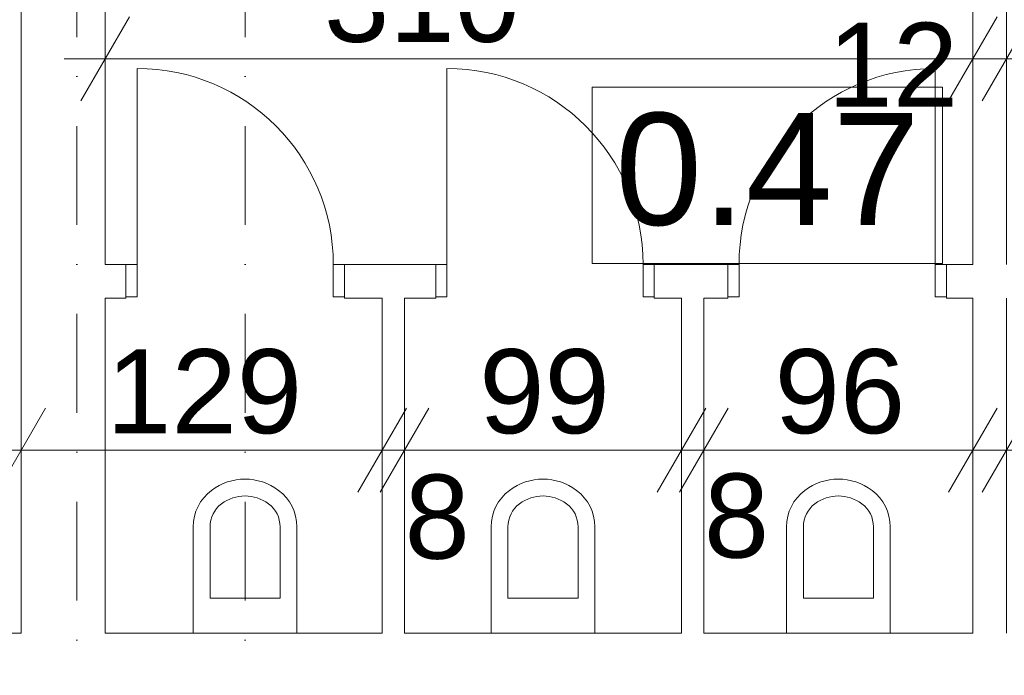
# Model space of a CAD drawing. Extents: x -283435 to 14216, y -77540 to 30522.
# Tile 115 of 177: x -110408 to -106893, y -28557 to -26217. Entities that reach past the tile are written whole.
import ezdxf

# ---------------------------------------------------------------- set-up
doc = ezdxf.new("R2010")
doc.units = 0
doc.header["$MEASUREMENT"] = 0
doc.linetypes.add('Kropki i Kreski', pattern=[670.277762, 352.777767, -176.388884, 0, -141.111112])
for name, color, linetype in [('Drzwi ArchiCAD', 7, 'Continuous'), ('SANITARNE', 7, 'Continuous'), ('WYMIARY', 7, 'Continuous'), ('ŚCIANY', 7, 'Continuous')]:
    doc.layers.add(name, color=color, linetype=linetype)
for name, color, linetype, lineweight in [('Drzwi ArchiCAD_Nr_Pióra__3', 3, 'Continuous', 18), ('Drzwi ArchiCAD_Nr_Pióra__7', 7, 'Continuous', 18), ('OPISY_Nr_Pióra__65', 65, 'Continuous', 18), ('OPISY_Nr_Pióra__86', 86, 'Continuous', 18), ('OSIE_Nr_Pióra__7', 7, 'Continuous', 18), ('SANITARNE_Nr_Pióra__6', 6, 'Continuous', 9), ('WYMIARY_Nr_Pióra__4', 4, 'Continuous', 18), ('WYMIARY_Nr_Pióra__5', 5, 'Continuous', 18), ('ŚCIANY_Nr_Pióra__7', 7, 'Continuous', 18)]:
    doc.layers.add(name, color=color, linetype=linetype, lineweight=lineweight)
doc.styles.add('GENERATED_STYLE_1', font='arial.ttf')
doc.styles.add('GENERATED_STYLE_2', font='txt')
doc.dimstyles.new('GENERATED_STYLE__2', dxfattribs={"dimtxt": 300, "dimasz": 228, "dimexe": 0.18, "dimexo": 0, "dimgap": 0.09, "dimtad": 1, "dimtih": 1, "dimtoh": 1, "dimdec": 0, "dimlfac": 0.1, "dimzin": 0, "dimdsep": 46, "dimtxsty": 'GENERATED_STYLE_2', "dimblk": 'ARROWHEAD_2', "dimblk1": 'ARROWHEAD_2', "dimblk2": 'ARROWHEAD_2', "dimcen": 0.09, "dimclrd": 256, "dimclre": 256, "dimclrt": 256, "dimazin": 0, "dimtfac": 1, "dimtdec": 4, "dimtmove": 0, "dimatfit": 3, "dimfxl": 1, "dimtolj": 1, "dimtzin": 0, "dimarcsym": 0})
doc.dimstyles.new('GENERATED_STYLE__3', dxfattribs={"dimtxt": 300, "dimasz": 228, "dimexe": 0.18, "dimexo": 0, "dimgap": 0.09, "dimtad": 1, "dimtih": 1, "dimtoh": 1, "dimdec": 0, "dimlfac": 0.1, "dimzin": 0, "dimdsep": 46, "dimtxsty": 'GENERATED_STYLE_2', "dimblk": 'ARROWHEAD_2', "dimblk1": 'ARROWHEAD_2', "dimblk2": 'ARROWHEAD_2', "dimcen": 0.09, "dimclrd": 256, "dimclre": 256, "dimclrt": 256, "dimazin": 0, "dimtfac": 1, "dimtdec": 4, "dimtmove": 2, "dimatfit": 3, "dimfxl": 1, "dimtolj": 1, "dimtzin": 0, "dimarcsym": 0})

# ---------------------------------------------------------------- blocks, each defined once
blk = doc.blocks.new('Ściana_64', base_point=(-110102.2, -28407))
at = {"layer": 'ŚCIANY_Nr_Pióra__7', "linetype": 'Continuous'}
for p, q in [((-110402.2, -23249.9), (-110402.2, -25410.9)), ((-110102.2, -24519.7), (-110102.2, -23249.9)), ((-110102.2, -25987.3), (-110102.2, -24759.7)), ((-110402.2, -25570.9), (-110402.2, -28407)), ((-110102.2, -27091.4), (-110102.2, -26107.3)), ((-110102.2, -28407), (-110102.2, -27211.4))]:
    blk.add_line(p, q, dxfattribs=at)
blk = doc.blocks.new('Ściana_303', base_point=(-106885.6, -24984.6))
at = {"layer": 'ŚCIANY_Nr_Pióra__7', "linetype": 'Continuous'}
for p, q in [((-107005.6, -24984.6), (-107005.6, -25987.3)), ((-106885.6, -27091.4), (-106885.6, -25104.6)), ((-107005.6, -26107.3), (-107005.6, -27091.4)), ((-107005.6, -27211.4), (-107005.6, -28407)), ((-106885.6, -28407), (-106885.6, -27211.4))]:
    blk.add_line(p, q, dxfattribs=at)
blk = doc.blocks.new('D1 Drzwi proste 12_109')
at = {"layer": 'Drzwi ArchiCAD_Nr_Pióra__3', "linetype": 'Continuous'}
for p, q in [((350, 0), (350, 700)), ((-350, 0), (-390, 0)), ((-390, 0), (-390, -115)), ((-350, -115), (-350, 0)), ((390, 0), (350, 0)), ((350, 0), (350, -115)), ((390, -115), (390, 0)), ((-390, -115), (-350, -115)), ((350, -115), (390, -115))]:
    blk.add_line(p, q, dxfattribs=at)
blk.add_arc((350, 0), 700, 90, 180, dxfattribs=at)
at = {"layer": 'Drzwi ArchiCAD_Nr_Pióra__7', "linetype": 'Continuous'}
for p, q in [((-390, 0), (-390, -115)), ((390, 0), (390, -115))]:
    blk.add_line(p, q, dxfattribs=at)
blk = doc.blocks.new('D1 Drzwi proste 12_105')
at = {"layer": 'Drzwi ArchiCAD_Nr_Pióra__3', "linetype": 'Continuous'}
for p, q in [((350, 0), (350, 700)), ((-350, 0), (-390, 0)), ((-390, 0), (-390, -115)), ((-350, -115), (-350, 0)), ((390, 0), (350, 0)), ((350, 0), (350, -115)), ((390, -115), (390, 0)), ((-390, -115), (-350, -115)), ((350, -115), (390, -115))]:
    blk.add_line(p, q, dxfattribs=at)
blk.add_arc((350, 0), 700, 90, 180, dxfattribs=at)
at = {"layer": 'Drzwi ArchiCAD_Nr_Pióra__7', "linetype": 'Continuous'}
for p, q in [((-390, 0), (-390, -115)), ((390, 0), (390, -115))]:
    blk.add_line(p, q, dxfattribs=at)
blk = doc.blocks.new('Ściana_306', base_point=(-110102.2, -27091.4))
at = {"layer": 'ŚCIANY_Nr_Pióra__7', "linetype": 'Continuous'}
for p, q in [((-110028.2, -27091.4), (-110102.2, -27091.4)), ((-110028.2, -27091.4), (-110028.2, -27206.4)), ((-109248.2, -27091.4), (-109248.2, -27206.4)), ((-108922.6, -27091.4), (-109248.2, -27091.4)), ((-108922.6, -27091.4), (-108922.6, -27206.4)), ((-108142.6, -27091.4), (-108142.6, -27206.4)), ((-107880.3, -27091.4), (-108142.6, -27091.4)), ((-107880.3, -27091.4), (-107880.3, -27206.4)), ((-107100.3, -27091.4), (-107100.3, -27206.4)), ((-107005.6, -27091.4), (-107100.3, -27091.4)), ((-110102.2, -27211.4), (-110028.2, -27211.4)), ((-110028.2, -27206.4), (-110028.2, -27211.4)), ((-109248.2, -27206.4), (-109248.2, -27211.4)), ((-109248.2, -27211.4), (-109114, -27211.4)), ((-109034, -27211.4), (-108922.6, -27211.4)), ((-108922.6, -27206.4), (-108922.6, -27211.4)), ((-108142.6, -27206.4), (-108142.6, -27211.4)), ((-108142.6, -27211.4), (-108045.7, -27211.4)), ((-107965.7, -27211.4), (-107880.3, -27211.4)), ((-107880.3, -27206.4), (-107880.3, -27211.4)), ((-107100.3, -27206.4), (-107100.3, -27211.4)), ((-107100.3, -27211.4), (-107005.6, -27211.4))]:
    blk.add_line(p, q, dxfattribs=at)
at = {"layer": 'Drzwi ArchiCAD', "linetype": 'Continuous', "xscale": -1}
for p in [(-109638.2, -27091.4), (-108532.6, -27091.4)]:
    blk.add_blockref('D1 Drzwi proste 12_109', p, dxfattribs=at)
at = {"layer": 'Drzwi ArchiCAD', "linetype": 'Continuous'}
blk.add_blockref('D1 Drzwi proste 12_105', (-107490.3, -27091.4), dxfattribs=at)
blk = doc.blocks.new('Ściana_307', base_point=(-109034, -27091.4))
at = {"layer": 'ŚCIANY_Nr_Pióra__7', "linetype": 'Continuous'}
for p, q in [((-109114, -27211.4), (-109114, -28407)), ((-109034, -28407), (-109034, -27211.4))]:
    blk.add_line(p, q, dxfattribs=at)
blk = doc.blocks.new('Ściana_69', base_point=(-107965.7, -27091.4))
at = {"layer": 'ŚCIANY_Nr_Pióra__7', "linetype": 'Continuous'}
for p, q in [((-108045.7, -27211.4), (-108045.7, -28407)), ((-107965.7, -28407), (-107965.7, -27211.4))]:
    blk.add_line(p, q, dxfattribs=at)
blk = doc.blocks.new('Ściana_63', base_point=(-103514.3, -28407))
at = {"layer": 'ŚCIANY_Nr_Pióra__7', "linetype": 'Continuous'}
for p, q in [((-110402.2, -28407), (-112768.9, -28407)), ((-109114, -28407), (-110102.2, -28407)), ((-108045.7, -28407), (-109034, -28407)), ((-107005.6, -28407), (-107965.7, -28407))]:
    blk.add_line(p, q, dxfattribs=at)
blk = doc.blocks.new('WC 12_3')
at = {"layer": 'SANITARNE_Nr_Pióra__6', "linetype": 'Continuous'}
for p, q in [((0, 170), (0, 550)), ((370, 550), (0, 550)), ((370, 170), (370, 550)), ((60, 425), (60, 170)), ((310, 425), (60, 425)), ((310, 170), (310, 425))]:
    blk.add_line(p, q, dxfattribs=at)
for centre, radius, start, end in [((162.5, 170), 162.5, 180, 233.1301), ((162.5, 170), 102.5, 180, 233.1301), ((207.5, 170), 102.5, 306.8699, 0), ((207.5, 170), 162.5, 306.8699, 0), ((185, 200), 140, 233.1301, 306.8699), ((185, 200), 200, 233.1301, 306.866)]:
    blk.add_arc(centre, radius, start, end, dxfattribs=at)
blk = doc.blocks.new('*D1419')
at = {"layer": 'WYMIARY_Nr_Pióra__4', "linetype": 'Continuous', "transparency": 16777216}
for p, q in [((-110402.2, -27978.3), (-110402.2, -27528.3)), ((-109114, -27978.3), (-109114, -27528.3)), ((-110315.6, -27603.3), (-110488.8, -27903.3)), ((-109200.6, -27903.3), (-109027.4, -27603.3)), ((-108947.4, -27603.3), (-109120.6, -27903.3)), ((-110548.9, -27753.3), (-110402.2, -27753.3)), ((-110402.2, -27753.3), (-109114, -27753.3))]:
    blk.add_line(p, q, dxfattribs=at)
at = {"layer": 'WYMIARY_Nr_Pióra__5', "transparency": 16777216, "insert": (-110098.7, -27393.3), "char_height": 300, "attachment_point": 1, "style": 'GENERATED_STYLE_1'}
blk.add_mtext('{129}', dxfattribs=at)
blk = doc.blocks.new('ARROWHEAD_2')
at = {"linetype": 'Continuous'}
for p, q in [((-0.378, -0.655), (0.378, 0.655)), ((0, 0), (-1, 0))]:
    blk.add_line(p, q, dxfattribs=at)
blk = doc.blocks.new('*D1420')
at = {"layer": 'WYMIARY_Nr_Pióra__4', "linetype": 'Continuous', "transparency": 16777216}
for p, q in [((-109114, -27978.3), (-109114, -27528.3)), ((-109034, -27978.3), (-109034, -27528.3)), ((-109200.6, -27903.3), (-109027.4, -27603.3)), ((-108947.4, -27603.3), (-109120.6, -27903.3)), ((-109114, -27753.3), (-109034, -27753.3))]:
    blk.add_line(p, q, dxfattribs=at)
at = {"layer": 'WYMIARY_Nr_Pióra__5', "transparency": 16777216, "insert": (-109034, -27840.8), "char_height": 300, "attachment_point": 1, "style": 'GENERATED_STYLE_1'}
blk.add_mtext('{8}', dxfattribs=at)
blk = doc.blocks.new('*D1421')
at = {"layer": 'WYMIARY_Nr_Pióra__4', "linetype": 'Continuous', "transparency": 16777216}
for p, q in [((-109034, -27978.3), (-109034, -27528.3)), ((-108045.7, -27978.3), (-108045.7, -27528.3)), ((-109200.6, -27903.3), (-109027.4, -27603.3)), ((-108947.4, -27603.3), (-109120.6, -27903.3)), ((-108132.3, -27903.3), (-107959.1, -27603.3)), ((-107879.1, -27603.3), (-108052.3, -27903.3)), ((-109034, -27753.3), (-108045.7, -27753.3))]:
    blk.add_line(p, q, dxfattribs=at)
at = {"layer": 'WYMIARY_Nr_Pióra__5', "transparency": 16777216, "char_height": 300, "attachment_point": 1, "style": 'GENERATED_STYLE_1'}
for s, insert in [('{99}', (-108767.5, -27393.3)), ('{8}', (-109034, -27840.8))]:
    blk.add_mtext(s, dxfattribs=dict(at, insert=insert))
blk = doc.blocks.new('*D1422')
at = {"layer": 'WYMIARY_Nr_Pióra__4', "linetype": 'Continuous', "transparency": 16777216}
for p, q in [((-108045.7, -27978.3), (-108045.7, -27528.3)), ((-107965.7, -27978.3), (-107965.7, -27528.3)), ((-108132.3, -27903.3), (-107959.1, -27603.3)), ((-107879.1, -27603.3), (-108052.3, -27903.3)), ((-108045.7, -27753.3), (-107965.7, -27753.3))]:
    blk.add_line(p, q, dxfattribs=at)
at = {"layer": 'WYMIARY_Nr_Pióra__5', "transparency": 16777216, "insert": (-107965.7, -27837.1), "char_height": 300, "attachment_point": 1, "style": 'GENERATED_STYLE_1'}
blk.add_mtext('{8}', dxfattribs=at)
blk = doc.blocks.new('*D1423')
at = {"layer": 'WYMIARY_Nr_Pióra__4', "linetype": 'Continuous', "transparency": 16777216}
for p, q in [((-107965.7, -27978.3), (-107965.7, -27528.3)), ((-107005.6, -27978.3), (-107005.6, -27528.3)), ((-108132.3, -27903.3), (-107959.1, -27603.3)), ((-107879.1, -27603.3), (-108052.3, -27903.3)), ((-106919, -27603.3), (-107092.2, -27903.3)), ((-107965.7, -27753.3), (-107005.6, -27753.3))]:
    blk.add_line(p, q, dxfattribs=at)
at = {"layer": 'WYMIARY_Nr_Pióra__5', "transparency": 16777216, "char_height": 300, "attachment_point": 1, "style": 'GENERATED_STYLE_1'}
for s, insert in [('{96}', (-107713.3, -27393.3)), ('{8}', (-107965.7, -27837.1))]:
    blk.add_mtext(s, dxfattribs=dict(at, insert=insert))
blk = doc.blocks.new('*D1424')
at = {"layer": 'WYMIARY_Nr_Pióra__4', "linetype": 'Continuous', "transparency": 16777216}
for p, q in [((-107005.6, -27978.3), (-107005.6, -27528.3)), ((-106885.6, -27978.3), (-106885.6, -27528.3)), ((-106919, -27603.3), (-107092.2, -27903.3)), ((-106799, -27603.3), (-106972.2, -27903.3)), ((-107005.6, -27753.3), (-106885.6, -27753.3))]:
    blk.add_line(p, q, dxfattribs=at)
blk = doc.blocks.new('*D1425')
at = {"layer": 'WYMIARY_Nr_Pióra__4', "linetype": 'Continuous', "transparency": 16777216}
for p, q in [((-106885.6, -27978.3), (-106885.6, -27528.3)), ((-105915.5, -27978.3), (-105915.5, -27528.3)), ((-106799, -27603.3), (-106972.2, -27903.3)), ((-106002.1, -27903.3), (-105828.9, -27603.3)), ((-105748.9, -27603.3), (-105922.1, -27903.3)), ((-106885.6, -27753.3), (-105915.5, -27753.3))]:
    blk.add_line(p, q, dxfattribs=at)
at = {"layer": 'WYMIARY_Nr_Pióra__5', "transparency": 16777216, "char_height": 300, "attachment_point": 1, "style": 'GENERATED_STYLE_1'}
for s, insert in [('{12}', (-106809, -26666.1)), ('{97}', (-106745.1, -27361.7))]:
    blk.add_mtext(s, dxfattribs=dict(at, insert=insert))
blk = doc.blocks.new('*D1426')
at = {"layer": 'WYMIARY_Nr_Pióra__4', "linetype": 'Continuous', "transparency": 16777216}
for p, q in [((-105915.5, -27978.3), (-105915.5, -27528.3)), ((-105835.5, -27978.3), (-105835.5, -27528.3)), ((-106002.1, -27903.3), (-105828.9, -27603.3)), ((-105748.9, -27603.3), (-105922.1, -27903.3)), ((-105915.5, -27753.3), (-105835.5, -27753.3))]:
    blk.add_line(p, q, dxfattribs=at)
at = {"layer": 'WYMIARY_Nr_Pióra__5', "transparency": 16777216, "insert": (-105835.5, -27850.7), "char_height": 300, "attachment_point": 1, "style": 'GENERATED_STYLE_1'}
blk.add_mtext('{8}', dxfattribs=at)
blk = doc.blocks.new('*D1427')
at = {"layer": 'WYMIARY_Nr_Pióra__4', "linetype": 'Continuous', "transparency": 16777216}
for p, q in [((-105835.5, -27978.3), (-105835.5, -27528.3)), ((-104840.4, -27978.3), (-104840.4, -27528.3)), ((-106002.1, -27903.3), (-105828.9, -27603.3)), ((-105748.9, -27603.3), (-105922.1, -27903.3)), ((-104927, -27903.3), (-104753.8, -27603.3)), ((-104673.8, -27603.3), (-104847, -27903.3)), ((-105835.5, -27753.3), (-104840.4, -27753.3))]:
    blk.add_line(p, q, dxfattribs=at)
at = {"layer": 'WYMIARY_Nr_Pióra__5', "transparency": 16777216, "char_height": 300, "attachment_point": 1, "style": 'GENERATED_STYLE_1'}
for s, insert in [('{100}', (-105679.5, -27393.3)), ('{8}', (-105835.5, -27850.7))]:
    blk.add_mtext(s, dxfattribs=dict(at, insert=insert))
blk = doc.blocks.new('*D1428')
at = {"layer": 'WYMIARY_Nr_Pióra__4', "linetype": 'Continuous', "transparency": 16777216}
for p, q in [((-104840.4, -27978.3), (-104840.4, -27528.3)), ((-104760.4, -27978.3), (-104760.4, -27528.3)), ((-104927, -27903.3), (-104753.8, -27603.3)), ((-104673.8, -27603.3), (-104847, -27903.3)), ((-104840.4, -27753.3), (-104760.4, -27753.3))]:
    blk.add_line(p, q, dxfattribs=at)
blk = doc.blocks.new('*D1429')
at = {"layer": 'WYMIARY_Nr_Pióra__4', "linetype": 'Continuous', "transparency": 16777216}
for p, q in [((-104760.4, -27978.3), (-104760.4, -27528.3)), ((-103764.3, -27978.3), (-103764.3, -27528.3)), ((-104927, -27903.3), (-104753.8, -27603.3)), ((-104673.8, -27603.3), (-104847, -27903.3)), ((-103677.7, -27603.3), (-103850.9, -27903.3)), ((-104760.4, -27753.3), (-103764.3, -27753.3))]:
    blk.add_line(p, q, dxfattribs=at)
at = {"layer": 'WYMIARY_Nr_Pióra__5', "transparency": 16777216, "char_height": 300, "attachment_point": 1, "style": 'GENERATED_STYLE_1'}
for s, insert in [('{100}', (-104710.8, -27393.3)), ('{8}', (-104724, -27828.2))]:
    blk.add_mtext(s, dxfattribs=dict(at, insert=insert))
blk = doc.blocks.new('*D1430')
at = {"layer": 'WYMIARY_Nr_Pióra__4', "linetype": 'Continuous', "transparency": 16777216}
for p, q in [((-103764.3, -27978.3), (-103764.3, -27528.3)), ((-103514.3, -27978.3), (-103514.3, -27528.3)), ((-103677.7, -27603.3), (-103850.9, -27903.3)), ((-103427.7, -27603.3), (-103600.9, -27903.3)), ((-103764.3, -27753.3), (-103514.3, -27753.3))]:
    blk.add_line(p, q, dxfattribs=at)
blk = doc.blocks.new('*D1431')
at = {"layer": 'WYMIARY_Nr_Pióra__4', "linetype": 'Continuous', "transparency": 16777216}
for p, q in [((-103514.3, -27978.3), (-103514.3, -27528.3)), ((-97275.6, -27978.3), (-97275.6, -27528.3)), ((-103427.7, -27603.3), (-103600.9, -27903.3)), ((-97362.2, -27903.3), (-97189, -27603.3)), ((-103514.3, -27753.3), (-97275.6, -27753.3)), ((-97275.6, -27753.3), (-97128.9, -27753.3))]:
    blk.add_line(p, q, dxfattribs=at)
at = {"layer": 'WYMIARY_Nr_Pióra__5', "transparency": 16777216, "char_height": 300, "attachment_point": 1, "style": 'GENERATED_STYLE_1'}
for s, insert in [('{25}', (-103427.6, -27393.3)), ('{624}', (-100508.8, -27393.3))]:
    blk.add_mtext(s, dxfattribs=dict(at, insert=insert))
blk = doc.blocks.new('*D1450')
at = {"layer": 'WYMIARY_Nr_Pióra__4', "linetype": 'Continuous', "transparency": 16777216}
for p, q in [((-110102.2, -26581.6), (-110102.2, -26131.6)), ((-110015.6, -26206.6), (-110188.8, -26506.6)), ((-110248.9, -26356.6), (-110102.2, -26356.6))]:
    blk.add_line(p, q, dxfattribs=at)
blk = doc.blocks.new('*D1451')
at = {"layer": 'WYMIARY_Nr_Pióra__4', "linetype": 'Continuous', "transparency": 16777216}
for p, q in [((-110102.2, -26581.6), (-110102.2, -26131.6)), ((-107005.6, -26581.6), (-107005.6, -26131.6)), ((-110015.6, -26206.6), (-110188.8, -26506.6)), ((-106919, -26206.6), (-107092.2, -26506.6)), ((-110102.2, -26356.6), (-107005.6, -26356.6))]:
    blk.add_line(p, q, dxfattribs=at)
at = {"layer": 'WYMIARY_Nr_Pióra__5', "transparency": 16777216, "char_height": 300, "attachment_point": 1, "style": 'GENERATED_STYLE_1'}
for s, insert in [('{310}', (-109321.5, -25996.6)), ('{12}', (-107524.1, -26228.2))]:
    blk.add_mtext(s, dxfattribs=dict(at, insert=insert))
blk = doc.blocks.new('*D1452')
at = {"layer": 'WYMIARY_Nr_Pióra__4', "linetype": 'Continuous', "transparency": 16777216}
for p, q in [((-107005.6, -26581.6), (-107005.6, -26131.6)), ((-106885.6, -26581.6), (-106885.6, -26131.6)), ((-106919, -26206.6), (-107092.2, -26506.6)), ((-106799, -26206.6), (-106972.2, -26506.6)), ((-107005.6, -26356.6), (-106885.6, -26356.6))]:
    blk.add_line(p, q, dxfattribs=at)
blk = doc.blocks.new('*D1453')
at = {"layer": 'WYMIARY_Nr_Pióra__4', "linetype": 'Continuous', "transparency": 16777216}
for p, q in [((-106885.6, -26581.6), (-106885.6, -26131.6)), ((-103764.3, -26581.6), (-103764.3, -26131.6)), ((-106799, -26206.6), (-106972.2, -26506.6)), ((-103850.9, -26506.6), (-103677.7, -26206.6)), ((-106885.6, -26356.6), (-103764.3, -26356.6)), ((-103764.3, -26356.6), (-103617.6, -26356.6))]:
    blk.add_line(p, q, dxfattribs=at)
at = {"layer": 'WYMIARY_Nr_Pióra__5', "transparency": 16777216, "insert": (-105291.7, -25996.6), "char_height": 300, "attachment_point": 1, "style": 'GENERATED_STYLE_1'}
blk.add_mtext('{312}', dxfattribs=at)

msp = doc.modelspace()

# ---------------------------------------------------------------- linework, layer by layer
at = {"layer": 'OPISY_Nr_Pióra__65', "linetype": 'Continuous', "flags": 128}
msp.add_lwpolyline([(-108363.8, -26458.4), (-107113.8, -26458.4), (-107113.8, -27087), (-108363.8, -27087)], close=True, dxfattribs=at)
at = {"layer": 'OSIE_Nr_Pióra__7', "linetype": 'Kropki i Kreski'}
for p, q in [((-110203.7, -38346.1), (-110203.7, 27442)), ((-109603.3, -38346.1), (-109603.3, 27442))]:
    msp.add_line(p, q, dxfattribs=at)

# ---------------------------------------------------------------- block references
at = {"layer": 'SANITARNE', "linetype": 'Continuous', "rotation": 180}
for p in [(-109418.3, -27857), (-108354.8, -27857), (-107300.6, -27857)]:
    msp.add_blockref('WC 12_3', p, dxfattribs=at)
at = {"layer": 'ŚCIANY'}
for name, p in [('Ściana_64', (-110102.2, -28407)), ('Ściana_303', (-106885.6, -24984.6)), ('Ściana_306', (-110102.2, -27091.4)), ('Ściana_307', (-109034, -27091.4)), ('Ściana_69', (-107965.7, -27091.4)), ('Ściana_63', (-103514.3, -28407))]:
    msp.add_blockref(name, p, dxfattribs=at)

# ---------------------------------------------------------------- texts
at = {"layer": 'OPISY_Nr_Pióra__86', "linetype": 'Continuous', "insert": (-107738.8, -26549.8), "char_height": 400, "attachment_point": 2, "style": 'GENERATED_STYLE_1'}
msp.add_mtext('{0.47}', dxfattribs=at)

# ---------------------------------------------------------------- dimensions: what is measured, and where the dimension line sits
at = {"layer": 'WYMIARY', "linetype": 'Continuous'}
for base, p1, p2, dimstyle, picture, middle in [((-110102.2, -26356.6), (-110102.2, -27091.4), (-107005.6, -26891.4), 'GENERATED_STYLE__3', '*D1451', (-108984.1, -26146.6)), ((-110102.2, -26356.6), (-106885.6, -26891.4), (-103764.3, -27091.4), 'GENERATED_STYLE__3', '*D1453', (-104954.4, -26146.6)), ((-110102.1571382, -26356.6353451), (-110102.1571382, -26107.3220806), (-110102.1571382, -27091.3631713), 'GENERATED_STYLE__2', '*D1450', (-110103.528583, -26146.6353451)), ((-110102.2, -26356.6), (-107005.6, -26891.4), (-106885.6, -26891.4), 'GENERATED_STYLE__3', '*D1452', (-107299.1, -26378.2)), ((-110402.2, -27753.3), (-106885.6, -28407), (-105915.5, -28407), 'GENERATED_STYLE__3', '*D1425', (-106520.2, -27511.7)), ((-110402.2, -27753.3), (-107005.6, -28407), (-106885.6, -28407), 'GENERATED_STYLE__3', '*D1424', (-106584.1, -26816.1)), ((-110402.2, -27753.3), (-110402.2, -28407), (-109114, -28407), 'GENERATED_STYLE__3', '*D1419', (-109761.3, -27543.3)), ((-110402.2, -27753.3), (-109034, -28407), (-108045.7, -28407), 'GENERATED_STYLE__2', '*D1421', (-108542.6, -27543.3)), ((-110402.2, -27753.3), (-107965.7, -28407), (-107005.6, -28407), 'GENERATED_STYLE__2', '*D1423', (-107488.4, -27543.3)), ((-110402.2, -27753.3), (-105835.5, -28407), (-104840.4, -28407), 'GENERATED_STYLE__2', '*D1427', (-105342.1, -27543.3)), ((-110402.2, -27753.3), (-104760.4, -28407), (-103764.3, -28407), 'GENERATED_STYLE__3', '*D1429', (-104373.5, -27543.3)), ((-110402.2, -27753.3), (-103514.3, -30807.2), (-97275.6, -30807.2), 'GENERATED_STYLE__2', '*D1431', (-100171.4, -27543.3)), ((-110402.2, -27753.3), (-109114, -28407), (-109034, -28407), 'GENERATED_STYLE__3', '*D1420', (-108921.5, -27990.8)), ((-110402.2, -27753.3), (-108045.7, -28407), (-107965.7, -28407), 'GENERATED_STYLE__3', '*D1422', (-107853.3, -27987.1)), ((-110402.2, -27753.3), (-105915.5, -28407), (-105835.5, -28407), 'GENERATED_STYLE__3', '*D1426', (-105723.1, -28000.7)), ((-110402.2, -27753.3), (-104840.4, -28407), (-104760.4, -28407), 'GENERATED_STYLE__3', '*D1428', (-104611.6, -27978.2)), ((-110402.2, -27753.3), (-103764.3, -28407), (-103514.3, -30807.2), 'GENERATED_STYLE__2', '*D1430', (-103202.7, -27543.3))]:
    dim = msp.add_linear_dim(base=base, p1=p1, p2=p2, dimstyle=dimstyle, dxfattribs=at)
    dim.commit()
    dim.dimension.update_dxf_attribs({"geometry": picture, "text_midpoint": middle})

doc.saveas('drawing.dxf')
